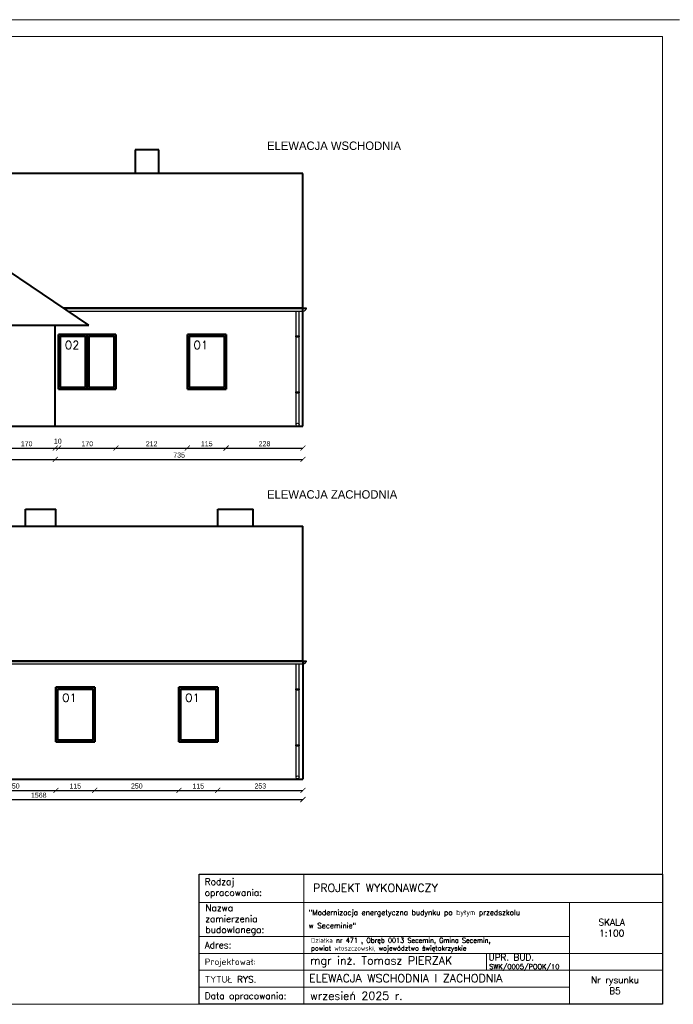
# Model space of a CAD drawing. Header units: millimetres. Extents: x 0 to 54826, y 42154 to 60442.
# Tile 17 of 64: x 33098 to 35038, y 51114 to 54034. Entities that reach past the tile are written whole.
import ezdxf

# ---------------------------------------------------------------- set-up
doc = ezdxf.new("R2010")
doc.units = ezdxf.units.MM
doc.layers.add('4', color=3, linetype='Continuous')
for name, color, linetype, lineweight in [('cienka', 3, 'Continuous', 18), ('gruba', 1, 'Continuous', 40), ('opisy', 4, 'Continuous', 18), ('stolarka', 2, 'Continuous', 50), ('wymiary', 251, 'Continuous', 15)]:
    doc.layers.add(name, color=color, linetype=linetype, lineweight=lineweight)
doc.styles.add('KASIA', font='romans.shx', dxfattribs={"height": 20})
doc.styles.add('ROMANS1', font='romans.shx', dxfattribs={"height": 15})
doc.styles.get("Standard").update_dxf_attribs({"font": 'GOTHIC.TTF'})
doc.dimstyles.new('secemin', dxfattribs={"dimtxt": 15, "dimasz": 15, "dimexe": 1.25, "dimexo": 0.625, "dimgap": 5, "dimtad": 1, "dimdec": 0, "dimtxsty": 'Standard', "dimblk": 'ARCHTICK', "dimcen": 0, "dimse1": 1, "dimse2": 1, "dimclrd": 256, "dimclrt": 256, "dimadec": 0, "dimazin": 0, "dimtfac": 1, "dimtdec": 0, "dimtmove": 0, "dimatfit": 3, "dimfxl": 1, "dimtfillclr": 250, "dimarcsym": 1})

# ---------------------------------------------------------------- blocks, each defined once
blk = doc.blocks.new('_ArchTick')
at = {"color": 0, "linetype": 'ByBlock', "const_width": 0.15}
blk.add_lwpolyline([(-0.5, -0.5), (0.5, 0.5)], dxfattribs=at)
blk = doc.blocks.new('*D328')
at = {"layer": 'Defpoints', "color": 0, "transparency": 16777216}
for p in [(33033.6, 52938.4), (33203.6, 52828.4), (33203.6, 52763.9)]:
    blk.add_point(p, dxfattribs=at)
at = {"layer": 'wymiary', "lineweight": -2, "transparency": 16777216}
blk.add_line((33033.6, 52763.9), (33203.6, 52763.9), dxfattribs=at)
at = {"layer": 'wymiary', "lineweight": -2, "transparency": 16777216, "xscale": 15, "yscale": 15, "zscale": 15, "rotation": 180}
blk.add_blockref('_ArchTick', (33033.6, 52763.9), dxfattribs=at)
at = {"layer": 'wymiary', "lineweight": -2, "transparency": 16777216, "xscale": 15, "yscale": 15, "zscale": 15}
blk.add_blockref('_ArchTick', (33203.6, 52763.9), dxfattribs=at)
at = {"layer": 'wymiary', "transparency": 16777216, "insert": (33118.6, 52776.7), "char_height": 15, "attachment_point": 5}
blk.add_mtext('170', dxfattribs=at)
blk = doc.blocks.new('*D329')
at = {"layer": 'Defpoints', "color": 0, "transparency": 16777216}
for p in [(33213.6, 52938.4), (33203.6, 52828.4), (33213.6, 52763.9)]:
    blk.add_point(p, dxfattribs=at)
at = {"layer": 'wymiary', "lineweight": -2, "transparency": 16777216}
blk.add_line((33203.6, 52763.9), (33213.6, 52763.9), dxfattribs=at)
at = {"layer": 'wymiary', "lineweight": -2, "transparency": 16777216, "xscale": 15, "yscale": 15, "zscale": 15, "rotation": 180}
blk.add_blockref('_ArchTick', (33203.6, 52763.9), dxfattribs=at)
at = {"layer": 'wymiary', "lineweight": -2, "transparency": 16777216, "xscale": 15, "yscale": 15, "zscale": 15}
blk.add_blockref('_ArchTick', (33213.6, 52763.9), dxfattribs=at)
at = {"layer": 'wymiary', "transparency": 16777216, "insert": (33211.1, 52784.2), "char_height": 15, "attachment_point": 5}
blk.add_mtext('10', dxfattribs=at)
blk = doc.blocks.new('*D330')
at = {"layer": 'Defpoints', "color": 0, "transparency": 16777216}
for p in [(33213.6, 52938.4), (33383.6, 52938.4), (33383.6, 52763.9)]:
    blk.add_point(p, dxfattribs=at)
at = {"layer": 'wymiary', "lineweight": -2, "transparency": 16777216}
blk.add_line((33213.6, 52763.9), (33383.6, 52763.9), dxfattribs=at)
at = {"layer": 'wymiary', "lineweight": -2, "transparency": 16777216, "xscale": 15, "yscale": 15, "zscale": 15, "rotation": 180}
blk.add_blockref('_ArchTick', (33213.6, 52763.9), dxfattribs=at)
at = {"layer": 'wymiary', "lineweight": -2, "transparency": 16777216, "xscale": 15, "yscale": 15, "zscale": 15}
blk.add_blockref('_ArchTick', (33383.6, 52763.9), dxfattribs=at)
at = {"layer": 'wymiary', "transparency": 16777216, "insert": (33298.6, 52776.7), "char_height": 15, "attachment_point": 5}
blk.add_mtext('170', dxfattribs=at)
blk = doc.blocks.new('*D331')
at = {"layer": 'Defpoints', "color": 0, "transparency": 16777216}
for p in [(33383.6, 52938.4), (33595.6, 52938.4), (33595.6, 52763.9)]:
    blk.add_point(p, dxfattribs=at)
at = {"layer": 'wymiary', "lineweight": -2, "transparency": 16777216}
blk.add_line((33383.6, 52763.9), (33595.6, 52763.9), dxfattribs=at)
at = {"layer": 'wymiary', "lineweight": -2, "transparency": 16777216, "xscale": 15, "yscale": 15, "zscale": 15, "rotation": 180}
blk.add_blockref('_ArchTick', (33383.6, 52763.9), dxfattribs=at)
at = {"layer": 'wymiary', "lineweight": -2, "transparency": 16777216, "xscale": 15, "yscale": 15, "zscale": 15}
blk.add_blockref('_ArchTick', (33595.6, 52763.9), dxfattribs=at)
at = {"layer": 'wymiary', "transparency": 16777216, "insert": (33489.6, 52776.6), "char_height": 15, "attachment_point": 5}
blk.add_mtext('212', dxfattribs=at)
blk = doc.blocks.new('*D332')
at = {"layer": 'Defpoints', "color": 0, "transparency": 16777216}
for p in [(33595.6, 52938.4), (33710.6, 52938.4), (33710.6, 52763.9)]:
    blk.add_point(p, dxfattribs=at)
at = {"layer": 'wymiary', "lineweight": -2, "transparency": 16777216}
blk.add_line((33595.6, 52763.9), (33710.6, 52763.9), dxfattribs=at)
at = {"layer": 'wymiary', "lineweight": -2, "transparency": 16777216, "xscale": 15, "yscale": 15, "zscale": 15, "rotation": 180}
blk.add_blockref('_ArchTick', (33595.6, 52763.9), dxfattribs=at)
at = {"layer": 'wymiary', "lineweight": -2, "transparency": 16777216, "xscale": 15, "yscale": 15, "zscale": 15}
blk.add_blockref('_ArchTick', (33710.6, 52763.9), dxfattribs=at)
at = {"layer": 'wymiary', "transparency": 16777216, "insert": (33653.1, 52776.6), "char_height": 15, "attachment_point": 5}
blk.add_mtext('115', dxfattribs=at)
blk = doc.blocks.new('*D322')
at = {"layer": 'Defpoints', "color": 0, "transparency": 16777216}
for p in [(33710.6, 52938.4), (33938.6, 52828.4), (33938.6, 52763.9)]:
    blk.add_point(p, dxfattribs=at)
at = {"layer": 'wymiary', "lineweight": -2, "transparency": 16777216}
blk.add_line((33710.6, 52763.9), (33938.6, 52763.9), dxfattribs=at)
at = {"layer": 'wymiary', "lineweight": -2, "transparency": 16777216, "xscale": 15, "yscale": 15, "zscale": 15, "rotation": 180}
blk.add_blockref('_ArchTick', (33710.6, 52763.9), dxfattribs=at)
at = {"layer": 'wymiary', "lineweight": -2, "transparency": 16777216, "xscale": 15, "yscale": 15, "zscale": 15}
blk.add_blockref('_ArchTick', (33938.6, 52763.9), dxfattribs=at)
at = {"layer": 'wymiary', "transparency": 16777216, "insert": (33824.6, 52776.7), "char_height": 15, "attachment_point": 5}
blk.add_mtext('228', dxfattribs=at)
blk = doc.blocks.new('*D313')
at = {"layer": 'Defpoints', "color": 0, "transparency": 16777216}
for p in [(32608.6, 52841), (33203.6, 52841), (33203.6, 52730.1)]:
    blk.add_point(p, dxfattribs=at)
at = {"layer": 'wymiary', "lineweight": -2, "transparency": 16777216}
blk.add_line((32608.6, 52730.1), (33203.6, 52730.1), dxfattribs=at)
at = {"layer": 'wymiary', "lineweight": -2, "transparency": 16777216, "xscale": 15, "yscale": 15, "zscale": 15, "rotation": 180}
blk.add_blockref('_ArchTick', (32608.6, 52730.1), dxfattribs=at)
at = {"layer": 'wymiary', "lineweight": -2, "transparency": 16777216, "xscale": 15, "yscale": 15, "zscale": 15}
blk.add_blockref('_ArchTick', (33203.6, 52730.1), dxfattribs=at)
at = {"layer": 'wymiary', "transparency": 16777216, "insert": (32906.1, 52743), "char_height": 15, "attachment_point": 5}
blk.add_mtext('595', dxfattribs=at)
blk = doc.blocks.new('*D314')
at = {"layer": 'Defpoints', "color": 0, "transparency": 16777216}
for p in [(33203.6, 52841), (33938.6, 52841), (33938.6, 52730.1)]:
    blk.add_point(p, dxfattribs=at)
at = {"layer": 'wymiary', "lineweight": -2, "transparency": 16777216}
blk.add_line((33203.6, 52730.1), (33938.6, 52730.1), dxfattribs=at)
at = {"layer": 'wymiary', "lineweight": -2, "transparency": 16777216, "xscale": 15, "yscale": 15, "zscale": 15, "rotation": 180}
blk.add_blockref('_ArchTick', (33203.6, 52730.1), dxfattribs=at)
at = {"layer": 'wymiary', "lineweight": -2, "transparency": 16777216, "xscale": 15, "yscale": 15, "zscale": 15}
blk.add_blockref('_ArchTick', (33938.6, 52730.1), dxfattribs=at)
at = {"layer": 'wymiary', "transparency": 16777216, "insert": (33571.1, 52743), "char_height": 15, "attachment_point": 5}
blk.add_mtext('735', dxfattribs=at)
blk = doc.blocks.new('*D342')
at = {"layer": 'Defpoints', "color": 0, "transparency": 16777216}
for p in [(33205.6, 51892.4), (32955.6, 51782.4), (33205.6, 51748.7)]:
    blk.add_point(p, dxfattribs=at)
at = {"layer": 'wymiary', "lineweight": -2, "transparency": 16777216}
blk.add_line((32955.6, 51748.7), (33205.6, 51748.7), dxfattribs=at)
at = {"layer": 'wymiary', "lineweight": -2, "transparency": 16777216, "xscale": 15, "yscale": 15, "zscale": 15, "rotation": 180}
blk.add_blockref('_ArchTick', (32955.6, 51748.7), dxfattribs=at)
at = {"layer": 'wymiary', "lineweight": -2, "transparency": 16777216, "xscale": 15, "yscale": 15, "zscale": 15}
blk.add_blockref('_ArchTick', (33205.6, 51748.7), dxfattribs=at)
at = {"layer": 'wymiary', "transparency": 16777216, "insert": (33080.6, 51761.6), "char_height": 15, "attachment_point": 5}
blk.add_mtext('250', dxfattribs=at)
blk = doc.blocks.new('*D343')
at = {"layer": 'Defpoints', "color": 0, "transparency": 16777216}
for p in [(33205.6, 51892.4), (33320.6, 51892.4), (33320.6, 51748.7)]:
    blk.add_point(p, dxfattribs=at)
at = {"layer": 'wymiary', "lineweight": -2, "transparency": 16777216}
blk.add_line((33205.6, 51748.7), (33320.6, 51748.7), dxfattribs=at)
at = {"layer": 'wymiary', "lineweight": -2, "transparency": 16777216, "xscale": 15, "yscale": 15, "zscale": 15, "rotation": 180}
blk.add_blockref('_ArchTick', (33205.6, 51748.7), dxfattribs=at)
at = {"layer": 'wymiary', "lineweight": -2, "transparency": 16777216, "xscale": 15, "yscale": 15, "zscale": 15}
blk.add_blockref('_ArchTick', (33320.6, 51748.7), dxfattribs=at)
at = {"layer": 'wymiary', "transparency": 16777216, "insert": (33263.1, 51761.4), "char_height": 15, "attachment_point": 5}
blk.add_mtext('115', dxfattribs=at)
blk = doc.blocks.new('*D333')
at = {"layer": 'Defpoints', "color": 0, "transparency": 16777216}
for p in [(33320.6, 51892.4), (33570.6, 51892.4), (33570.6, 51748.7)]:
    blk.add_point(p, dxfattribs=at)
at = {"layer": 'wymiary', "lineweight": -2, "transparency": 16777216}
blk.add_line((33320.6, 51748.7), (33570.6, 51748.7), dxfattribs=at)
at = {"layer": 'wymiary', "lineweight": -2, "transparency": 16777216, "xscale": 15, "yscale": 15, "zscale": 15, "rotation": 180}
blk.add_blockref('_ArchTick', (33320.6, 51748.7), dxfattribs=at)
at = {"layer": 'wymiary', "lineweight": -2, "transparency": 16777216, "xscale": 15, "yscale": 15, "zscale": 15}
blk.add_blockref('_ArchTick', (33570.6, 51748.7), dxfattribs=at)
at = {"layer": 'wymiary', "transparency": 16777216, "insert": (33445.6, 51761.6), "char_height": 15, "attachment_point": 5}
blk.add_mtext('250', dxfattribs=at)
blk = doc.blocks.new('*D334')
at = {"layer": 'Defpoints', "color": 0, "transparency": 16777216}
for p in [(33570.6, 51892.4), (33685.6, 51892.4), (33685.6, 51748.7)]:
    blk.add_point(p, dxfattribs=at)
at = {"layer": 'wymiary', "lineweight": -2, "transparency": 16777216}
blk.add_line((33570.6, 51748.7), (33685.6, 51748.7), dxfattribs=at)
at = {"layer": 'wymiary', "lineweight": -2, "transparency": 16777216, "xscale": 15, "yscale": 15, "zscale": 15, "rotation": 180}
blk.add_blockref('_ArchTick', (33570.6, 51748.7), dxfattribs=at)
at = {"layer": 'wymiary', "lineweight": -2, "transparency": 16777216, "xscale": 15, "yscale": 15, "zscale": 15}
blk.add_blockref('_ArchTick', (33685.6, 51748.7), dxfattribs=at)
at = {"layer": 'wymiary', "transparency": 16777216, "insert": (33628.1, 51761.4), "char_height": 15, "attachment_point": 5}
blk.add_mtext('115', dxfattribs=at)
blk = doc.blocks.new('*D335')
at = {"layer": 'Defpoints', "color": 0, "transparency": 16777216}
for p in [(33685.6, 51892.4), (33938.6, 51782.4), (33938.6, 51748.7)]:
    blk.add_point(p, dxfattribs=at)
at = {"layer": 'wymiary', "lineweight": -2, "transparency": 16777216}
blk.add_line((33685.6, 51748.7), (33938.6, 51748.7), dxfattribs=at)
at = {"layer": 'wymiary', "lineweight": -2, "transparency": 16777216, "xscale": 15, "yscale": 15, "zscale": 15, "rotation": 180}
blk.add_blockref('_ArchTick', (33685.6, 51748.7), dxfattribs=at)
at = {"layer": 'wymiary', "lineweight": -2, "transparency": 16777216, "xscale": 15, "yscale": 15, "zscale": 15}
blk.add_blockref('_ArchTick', (33938.6, 51748.7), dxfattribs=at)
at = {"layer": 'wymiary', "transparency": 16777216, "insert": (33812.1, 51761.6), "char_height": 15, "attachment_point": 5}
blk.add_mtext('253', dxfattribs=at)
blk = doc.blocks.new('*D337')
at = {"layer": 'Defpoints', "color": 0, "transparency": 16777216}
for p in [(32370.6, 51782.4), (33938.6, 51782.4), (33938.6, 51721.4)]:
    blk.add_point(p, dxfattribs=at)
at = {"layer": 'wymiary', "lineweight": -2, "transparency": 16777216}
blk.add_line((32370.6, 51721.4), (33938.6, 51721.4), dxfattribs=at)
at = {"layer": 'wymiary', "lineweight": -2, "transparency": 16777216, "xscale": 15, "yscale": 15, "zscale": 15, "rotation": 180}
blk.add_blockref('_ArchTick', (32370.6, 51721.4), dxfattribs=at)
at = {"layer": 'wymiary', "lineweight": -2, "transparency": 16777216, "xscale": 15, "yscale": 15, "zscale": 15}
blk.add_blockref('_ArchTick', (33938.6, 51721.4), dxfattribs=at)
at = {"layer": 'wymiary', "transparency": 16777216, "insert": (33154.6, 51734.3), "char_height": 15, "attachment_point": 5}
blk.add_mtext('1568', dxfattribs=at)

msp = doc.modelspace()

# ---------------------------------------------------------------- linework, layer by layer
at = {"layer": '4'}
for p, q in [((33948.513, 53178.427), (33229.184, 53178.427)), ((33947.335, 53176.371), (33232.205, 53176.398)), ((33241.177, 53170.371), (33940.027, 53170.374)), ((33918.394, 52833.444), (33918.394, 53170.374)), ((33927.094, 52833.662), (33927.094, 53170.374)), ((33917.394, 53096.388), (33928.094, 53096.388)), ((33917.394, 53093.388), (33917.394, 53096.388)), ((33917.394, 53093.388), (33928.094, 53093.388)), ((33928.094, 53093.388), (33928.094, 53096.388)), ((33917.394, 52930.261), (33928.094, 52930.261)), ((33917.394, 52927.261), (33917.394, 52930.261)), ((33917.394, 52927.261), (33928.094, 52927.261)), ((33928.094, 52927.261), (33928.094, 52930.261)), ((33948.513, 52132.356), (31868.486, 52132.356)), ((33947.335, 52130.301), (31869.697, 52130.378)), ((31875.84, 52124.296), (33940.027, 52124.303)), ((33918.394, 51787.373), (33918.394, 52124.303)), ((33927.094, 51787.591), (33927.094, 52124.303)), ((33917.394, 52050.317), (33928.094, 52050.317)), ((33917.394, 52047.317), (33917.394, 52050.317)), ((33917.394, 52047.317), (33928.094, 52047.317)), ((33928.094, 52047.317), (33928.094, 52050.317)), ((33917.394, 51884.19), (33928.094, 51884.19)), ((33917.394, 51881.19), (33917.394, 51884.19)), ((33917.394, 51881.19), (33928.094, 51881.19)), ((33928.094, 51881.19), (33928.094, 51884.19))]:
    msp.add_line(p, q, dxfattribs=at)
for centre in [(33922.742, 52833.334), (33922.742, 51787.482)]:
    msp.add_circle(centre, 4.35, dxfattribs=at)
for centre, radius, start, end in [((33940.027, 53177.774), 7.4, 270, 357.60599), ((33939.662, 53177.774), 7.8, 324.934318, 349.642898), ((33948.521, 53177.427), 1, 227.384002, 178.505285), ((33940.027, 52131.703), 7.4, 270, 357.60599), ((33939.662, 52131.703), 7.8, 324.934318, 349.642898), ((33948.521, 52131.356), 1, 227.384002, 178.505285)]:
    msp.add_arc(centre, radius, start, end, dxfattribs=at)
at = {"layer": 'cienka'}
for p, q in [((30856.075, 54034.309), (35056.075, 54034.309)), ((30906.075, 53984.309), (35006.075, 53984.309)), ((35006.075, 53984.309), (35006.075, 51114.309)), ((34483.054, 51266.056), (34483.054, 51215.707)), ((34694.075, 51215.074), (35006.075, 51215.074)), ((35006.075, 51114.309), (30906.075, 51114.309))]:
    msp.add_line(p, q, dxfattribs=at)
at = {"layer": 'gruba'}
for p, q in [((33440.622, 53648.733), (33440.622, 53578.427)), ((33510.622, 53648.733), (33440.622, 53648.733)), ((33510.622, 53578.427), (33510.622, 53648.733)), ((33938.622, 53578.427), (31878.622, 53578.427)), ((33938.622, 53178.427), (33938.622, 53578.427)), ((33303.622, 53128.427), (32906.122, 53395.427)), ((33938.622, 53178.427), (33229.184, 53178.427)), ((33938.622, 52828.427), (33938.622, 53178.427)), ((32608.622, 53128.427), (33203.622, 53128.427)), ((33203.622, 52828.427), (33203.622, 53128.427)), ((33203.622, 53128.427), (33303.622, 53128.427)), ((32608.622, 52828.427), (33203.622, 52828.427)), ((33203.622, 52828.427), (33562.622, 52828.427)), ((33562.622, 52828.427), (33677.622, 52828.427)), ((33677.622, 52828.427), (33938.622, 52828.427)), ((33115.316, 52532.356), (33115.316, 52582.356)), ((33115.316, 52582.356), (33205.316, 52582.356)), ((33205.316, 52532.356), (33205.316, 52582.356)), ((33685.622, 52532.356), (33685.622, 52582.356)), ((33685.622, 52582.356), (33790.622, 52582.356)), ((33790.622, 52532.356), (33790.622, 52582.356)), ((31878.622, 52532.356), (33938.622, 52532.356)), ((33938.622, 52132.356), (33938.622, 52532.356)), ((33938.622, 52132.356), (32420.622, 52132.356)), ((33938.622, 52132.356), (33938.622, 51782.356)), ((32955.622, 51782.356), (33205.622, 51782.356)), ((33205.622, 51782.356), (33320.622, 51782.356)), ((33320.622, 51782.356), (33570.622, 51782.356)), ((33570.622, 51782.356), (33685.622, 51782.356)), ((33685.622, 51782.356), (33938.622, 51782.356))]:
    msp.add_line(p, q, dxfattribs=at)
at = {"layer": 'opisy', "linetype": 'Continuous', "lineweight": 0, "flags": 128}
for points in [[(33630.365, 51114.309), (33630.365, 51500.606), (33941.654, 51500.572), (33941.654, 51114.274)], [(34730.075, 51416.606), (35006.075, 51416.606), (35006.075, 51265.423), (34730.075, 51265.423)]]:
    msp.add_lwpolyline(points, close=True, dxfattribs=at)
for points in [[(33630.365, 51500.589), (35006.075, 51500.589), (35006.075, 51416.606), (33630.365, 51416.606)], [(34670.075, 51500.589), (35006.075, 51500.589)], [(33630.365, 51315.823), (34730.075, 51315.823), (34730.075, 51164.674), (33630.365, 51164.674)], [(33630.365, 51265.423), (34730.075, 51265.423), (34730.075, 51215.074), (33630.365, 51215.074)], [(34670.075, 51265.423), (35006.075, 51265.423)], [(33630.365, 51215.074), (34730.075, 51215.074), (34730.075, 51164.692), (33630.365, 51164.692)], [(33666.365, 51164.692), (34730.075, 51164.692), (34730.075, 51114.309), (33666.365, 51114.309)]]:
    msp.add_lwpolyline(points, dxfattribs=at)
at = {"layer": 'opisy', "lineweight": 25}
msp.add_lwpolyline([(33630.365, 51500.589), (35006.075, 51500.589), (35006.075, 51114.309), (33630.365, 51114.309)], close=True, dxfattribs=at)
at = {"layer": 'stolarka'}
for p, q in [((33213.622, 53100.427), (33213.622, 52938.427)), ((33383.622, 53100.427), (33213.622, 53100.427)), ((33218.622, 53095.427), (33218.622, 52943.427)), ((33293.622, 53095.427), (33218.622, 53095.427)), ((33293.622, 53095.427), (33293.622, 52943.427)), ((33298.622, 53100.427), (33298.622, 52938.427)), ((33378.622, 53095.427), (33303.622, 53095.427)), ((33303.622, 53095.427), (33303.622, 52943.427)), ((33378.622, 53095.427), (33378.622, 52943.427)), ((33383.622, 53100.427), (33383.622, 52938.427)), ((33595.622, 53100.427), (33595.622, 52938.427)), ((33710.622, 53100.427), (33595.622, 53100.427)), ((33600.622, 53095.427), (33600.622, 52943.427)), ((33705.622, 53095.427), (33600.622, 53095.427)), ((33705.622, 53095.427), (33705.622, 52943.427)), ((33710.622, 53100.427), (33710.622, 52938.427)), ((33218.622, 52943.427), (33293.622, 52943.427)), ((33303.622, 52943.427), (33378.622, 52943.427)), ((33705.622, 52943.427), (33600.622, 52943.427)), ((33213.622, 52938.427), (33383.622, 52938.427)), ((33710.622, 52938.427), (33595.622, 52938.427)), ((33205.622, 51892.356), (33205.622, 52054.356)), ((33205.622, 52054.356), (33320.622, 52054.356)), ((33210.622, 52049.356), (33210.622, 51897.356)), ((33315.622, 52049.356), (33210.622, 52049.356)), ((33315.622, 52049.356), (33315.622, 51897.356)), ((33320.622, 51892.356), (33320.622, 52054.356)), ((33570.622, 51892.356), (33570.622, 52054.356)), ((33570.622, 52054.356), (33685.622, 52054.356)), ((33575.622, 52049.356), (33575.622, 51897.356)), ((33680.622, 52049.356), (33575.622, 52049.356)), ((33680.622, 52049.356), (33680.622, 51897.356)), ((33685.622, 51892.356), (33685.622, 52054.356)), ((33205.622, 51892.356), (33320.622, 51892.356)), ((33315.622, 51897.356), (33210.622, 51897.356)), ((33570.622, 51892.356), (33685.622, 51892.356)), ((33680.622, 51897.356), (33575.622, 51897.356))]:
    msp.add_line(p, q, dxfattribs=at)

# ---------------------------------------------------------------- texts
at = {"layer": 'cienka', "char_height": 24, "width": 724.80663, "attachment_point": 1, "style": 'ROMANS1'}
for s, insert in [('O2', (33231.533, 53081.45)), ('O1', (33613.533, 53081.45)), ('O1', (33223.533, 52035.379)), ('O1', (33588.533, 52035.379))]:
    msp.add_mtext(s, dxfattribs=dict(at, insert=insert))
at = {"layer": 'opisy', "linetype": 'Continuous', "lineweight": 0, "attachment_point": 4, "style": 'KASIA'}
for s, insert, char_height, width in [('\\A1;{\\H0.80952x;Rodzaj opracowania:}', (33647.191, 51458.32), 24, 141.54434), ('\\A1;\\pxql;PROJEKT WYKONAWCZY', (33968.542, 51459.4), 24, 946.31605), ('\\A1;\\pxql;{\\H0.80952x;Nazwa \\Pzamierzenia\\Pbudowlanego:}', (33649.009, 51364.622), 24, 141.54434), ('\\A1;\\pxsm1.5,qj;"Modernizacja energetyczna budynku po byłym przedszkolu\\P\\pq*;w Seceminie"', (33955.651, 51367.122), 15.6, 766.2055), ('\\A1;\\pxqc;{\\H0.80952x;SKALA\\P1:100}', (34481.078, 51341.406), 24, 747.85817), ('\\A1;Działka nr 471 , Obręb 0013 Secemin, Gmina Secemin,\\Ppowiat włoszczowski, województwo świętokrzyskie', (33962.761, 51289.986), 14, 756.99257), ('\\A1;\\pxql;{\\H0.80952x;Adres:}', (33647.191, 51289.927), 24, 141.54434), ('\\A1;\\pxql;{\\H0.80952x;Projektował:}', (33647.191, 51237.448), 24, 747.85817), ('\\A1;mgr inż. Tomasz PIERZAK', (33960.032, 51240.14), 24, 747.85817), ('\\A1;UPR. BUD.', (34489.564, 51253.89), 19.2, 598.28653), ('\\A1;SWK/0005/POOK/10', (34491.57, 51223.598), 14.4, 448.7149), ('\\A1;\\pxql;{\\H0.80952x;TYTUŁ RYS.}', (33647.191, 51188.244), 24, 747.85817), ('\\A1;ELEWACJA WSCHODNIA I ZACHODNIA', (33956.756, 51191.474), 24, 747.85817), ('\\A1;\\pxqc;{\\H0.80952x;Nr rysunku\\PB5}', (34490.705, 51170.389), 24, 747.85817), ('\\A1;\\pxql;{\\H0.80952x;Data opracowania:}', (33647.191, 51136.206), 24, 747.85817), ('\\A1;wrzesień 2025 r.', (33960.032, 51139.53), 24, 747.85817)]:
    msp.add_mtext(s, dxfattribs=dict(at, insert=insert, char_height=char_height, width=width))
at = {"layer": 'wymiary', "char_height": 25, "attachment_point": 1}
for s, insert in [('ELEWACJA WSCHODNIA', (33832.124, 53673.008)), ('ELEWACJA ZACHODNIA', (33832.124, 52638.849))]:
    msp.add_mtext_dynamic_manual_height_columns(s, width=17463.96939, gutter_width=125, heights=[0], dxfattribs=dict(at, insert=insert))

# ---------------------------------------------------------------- dimensions: what is measured, and where the dimension line sits
at = {"layer": 'wymiary'}
for base, p1, p2, picture, middle in [((33203.622, 52763.864), (33033.622, 52938.427), (33203.622, 52828.427), '*D328', (33118.622, 52776.741)), ((33383.622, 52763.864), (33213.622, 52938.427), (33383.622, 52938.427), '*D330', (33298.622, 52776.741)), ((33595.622, 52763.864), (33383.622, 52938.427), (33595.622, 52938.427), '*D331', (33489.622, 52776.552)), ((33710.622, 52763.864), (33595.622, 52938.427), (33710.622, 52938.427), '*D332', (33653.122, 52776.552)), ((33938.622, 52763.864), (33710.622, 52938.427), (33938.622, 52828.427), '*D322', (33824.622, 52776.741)), ((33203.622, 52730.076), (32608.622, 52841.017), (33203.622, 52841.017), '*D313', (32906.122, 52742.953)), ((33938.622, 52730.076), (33203.622, 52841.017), (33938.622, 52841.017), '*D314', (33571.122, 52742.953)), ((33205.622, 51748.685), (32955.622, 51782.356), (33205.622, 51892.356), '*D342', (33080.622, 51761.563)), ((33320.622, 51748.685), (33205.622, 51892.356), (33320.622, 51892.356), '*D343', (33263.122, 51761.374)), ((33570.622, 51748.685), (33320.622, 51892.356), (33570.622, 51892.356), '*D333', (33445.622, 51761.563)), ((33685.622, 51748.685), (33570.622, 51892.356), (33685.622, 51892.356), '*D334', (33628.122, 51761.374)), ((33938.622, 51748.685), (33685.622, 51892.356), (33938.622, 51782.356), '*D335', (33812.122, 51761.563)), ((33938.622, 51721.445), (32370.622, 51782.356), (33938.622, 51782.356), '*D337', (33154.622, 51734.322))]:
    dim = msp.add_linear_dim(base=base, p1=p1, p2=p2, dimstyle='secemin', override={"dimtmove": 1}, dxfattribs=at)
    dim.commit()
    dim.dimension.update_dxf_attribs({"geometry": picture, "text_midpoint": middle})
dim = msp.add_linear_dim(base=(33213.622, 52763.864), p1=(33203.622, 52828.427), p2=(33213.622, 52938.427), dimstyle='secemin', override={"dimtmove": 1}, dxfattribs=at)
dim.commit()
dim.dimension.update_dxf_attribs({"geometry": '*D329', "text_midpoint": (33211.122, 52771.364), "dimtype": 160})

doc.saveas('drawing.dxf')
